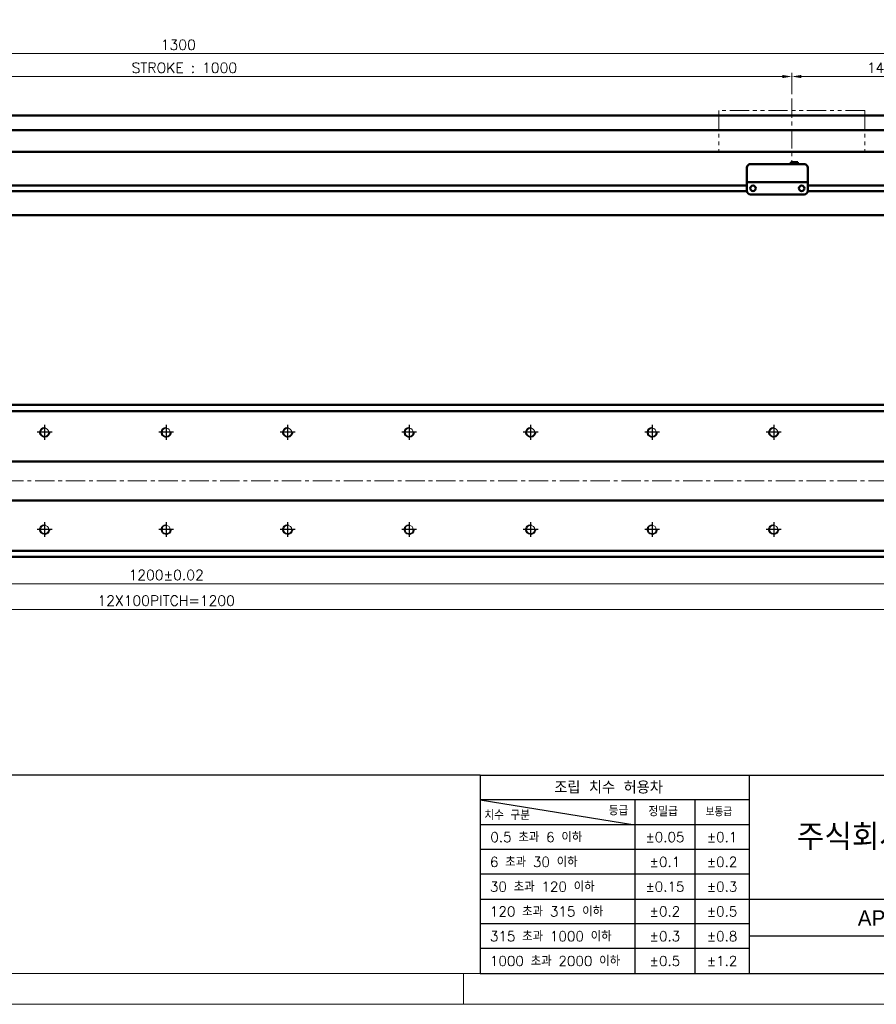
# Model space of a CAD drawing. Header units: millimetres. Extents: x 46891 to 50687, y 6223 to 10043.
# Tile 2 of 5: x 49252 to 49957, y 8529 to 9339. Entities that reach past the tile are written whole.
import ezdxf
from ezdxf.enums import TextEntityAlignment as Align

# ---------------------------------------------------------------- set-up
doc = ezdxf.new("R2010")
doc.units = ezdxf.units.MM
doc.header["$LTSCALE"] = 0.5
doc.linetypes.add('CENTER', pattern=[50.8, 31.75, -6.35, 6.35, -6.35])
doc.linetypes.add('PHANTOM', pattern=[63.5, 31.75, -6.35, 6.35, -6.35, 6.35, -6.35])
doc.layers.get('0').update_dxf_attribs({"lineweight": 20})
doc.layers.add('1', color=1, linetype='CENTER', lineweight=13)
doc.layers.add('외형선(ISO)', color=7, linetype='Continuous', lineweight=50)
for name, color, linetype in [('3', 3, 'Continuous'), ('C', 1, 'CENTER'), ('DIM', 4, 'Continuous')]:
    doc.layers.add(name, color=color, linetype=linetype)
doc.styles.add('ACISOGDT', font='amgdt.shx')
doc.styles.add('DSR TEXT', font='romans.shx', dxfattribs={"bigfont": 'whgtxt.shx'})
doc.styles.get("Standard").update_dxf_attribs({"font": 'romans.shx', "bigfont": 'whgtxt.shx'})
doc.dimstyles.new('DSR', dxfattribs={"dimscale": 2, "dimtxt": 3, "dimasz": 3, "dimexe": 0.5, "dimexo": 0.5, "dimgap": 0.5, "dimtad": 1, "dimdsep": 46, "dimtxsty": 'Standard', "dimcen": 2.5, "dimclrd": 4, "dimclre": 4, "dimclrt": 2, "dimadec": 0, "dimazin": 2, "dimtfac": 1, "dimtmove": 0, "dimatfit": 3, "dimfxl": 0, "dimlwd": -1, "dimlwe": -1, "dimarcsym": 0})

# ---------------------------------------------------------------- blocks, each defined once
blk = doc.blocks.new('A$C13F00394')
at = {"layer": '3'}
for p, q in [((0, 32), (-207.68, 32)), ((0, 32), (202.32, 32)), ((0, 32), (0, 0)), ((43.43, 32), (43.43, 0)), ((0, 28), (25, 24)), ((43.43, 28), (0, 28)), ((25, 28), (25, 0)), ((34.7, 28), (34.7, 0)), ((43.43, 24), (0, 24)), ((43.43, 20), (0, 20)), ((43.43, 16), (0, 16)), ((0, 12), (129.32, 12)), ((43.43, 8), (0, 8)), ((97.32, 6), (43.43, 6)), ((43.43, 4), (0, 4)), ((0, 0), (202.32, 0))]:
    blk.add_line(p, q, dxfattribs=at)
at = {"color": 0, "style": 'DSR TEXT'}
for s, height, p in [('조립 치수 허용차', 2, (11.97, 29.02)), ('등급', 1.5, (20.77, 25.52)), ('정밀급', 1.5, (27.18, 25.37)), ('치수 구분', 1.5, (0.69, 24.78)), ('보통급', 1.3, (36.41, 25.38)), (' 0.5 초과 6 이하', 1.6, (0.56, 21.19)), (' 6 초과 30 이하', 1.6, (0.49, 17.19)), (' 30 초과 120 이하', 1.6, (0.49, 13.19)), (' 120 초과 315 이하', 1.6, (0.49, 9.19)), (' 315 초과 1000 이하', 1.6, (0.49, 5.19)), (' 1000 초과 2000 이하', 1.6, (0.49, 1.19))]:
    blk.add_text(s, height=height, dxfattribs=at).set_placement(p)
at = {"color": 7, "style": 'ACISOGDT'}
blk.add_text('APPROVED', height=2.5, dxfattribs=at).set_placement((70.28, 8.93), align=Align.MIDDLE_CENTER)
at = {"color": 7, "insert": (70.37, 22), "char_height": 4.2, "attachment_point": 5, "style": 'DSR TEXT'}
blk.add_mtext('주식회사 디에스알', dxfattribs=at)
at = {"color": 0, "char_height": 1.6, "attachment_point": 5, "style": 'DSR TEXT'}
for s, insert in [('%%P0.05', (29.85, 22)), ('%%P0.1', (39.07, 22)), ('%%P0.1', (29.85, 18)), ('%%P0.2', (39.07, 18)), ('%%P0.15', (29.85, 14)), ('%%P0.3', (39.07, 14)), ('%%P0.2', (29.85, 10)), ('%%P0.5', (39.07, 10)), ('%%P0.3', (29.85, 6)), ('%%P0.8', (39.07, 6)), ('%%P0.5', (29.85, 2)), ('%%P1.2', (39.07, 2))]:
    blk.add_mtext(s, dxfattribs=dict(at, insert=insert))
blk = doc.blocks.new('A$C1C1952E1')
at = {"color": 1}
blk.add_lwpolyline([(0, 0), (420, 0), (420, 297), (0, 297)], close=True, dxfattribs=at)
at = {"color": 3}
blk.add_lwpolyline([(5, 5), (415, 5), (415, 292), (5, 292)], close=True, dxfattribs=at)
blk = doc.blocks.new('*D85')
at = {"color": 1, "linetype": 'ByBlock'}
for p, q in [((48887.25, 9278.16), (48887.25, 9295.56)), ((49887.25, 9278.16), (49887.25, 9295.56)), ((48895.05, 9292.56), (49879.45, 9292.56))]:
    blk.add_line(p, q, dxfattribs=at)
at = {"color": 1}
for points in [[(48895.05, 9293.86), (48895.05, 9291.26), (48887.25, 9292.56)], [(49879.45, 9293.86), (49879.45, 9291.26), (49887.25, 9292.56)]]:
    blk.add_solid(points, dxfattribs=at)
at = {"layer": 'Defpoints', "color": 0}
for p in [(49887.25, 9292.56), (48887.25, 9274.56), (49887.25, 9274.56)]:
    blk.add_point(p, dxfattribs=at)
at = {"color": 3, "insert": (49387.25, 9299.76), "char_height": 8.4, "attachment_point": 5, "style": 'DSR TEXT'}
blk.add_mtext('STROKE : 1000', dxfattribs=at)
blk = doc.blocks.new('*D86')
at = {"color": 1, "linetype": 'ByBlock'}
for p, q in [((49887.25, 9278.16), (49887.25, 9295.56)), ((50032.25, 9264.16), (50032.25, 9295.56)), ((49895.05, 9292.56), (50024.45, 9292.56))]:
    blk.add_line(p, q, dxfattribs=at)
at = {"color": 1}
for points in [[(49895.05, 9293.86), (49895.05, 9291.26), (49887.25, 9292.56)], [(50024.45, 9293.86), (50024.45, 9291.26), (50032.25, 9292.56)]]:
    blk.add_solid(points, dxfattribs=at)
at = {"layer": 'Defpoints', "color": 0}
for p in [(50032.25, 9292.56), (49887.25, 9274.56), (50032.25, 9260.56)]:
    blk.add_point(p, dxfattribs=at)
at = {"color": 3, "insert": (49959.75, 9299.76), "char_height": 8.4, "attachment_point": 5, "style": 'DSR TEXT'}
blk.add_mtext('145', dxfattribs=at)
blk = doc.blocks.new('*D83')
at = {"color": 1, "linetype": 'ByBlock'}
for p, q in [((48732.25, 9264.16), (48732.25, 9314.5)), ((50024.45, 9311.5), (48740.05, 9311.5)), ((50032.25, 9264.16), (50032.25, 9314.5))]:
    blk.add_line(p, q, dxfattribs=at)
at = {"color": 1}
for points in [[(48740.05, 9312.8), (48740.05, 9310.2), (48732.25, 9311.5)], [(50024.45, 9312.8), (50024.45, 9310.2), (50032.25, 9311.5)]]:
    blk.add_solid(points, dxfattribs=at)
at = {"layer": 'Defpoints', "color": 0}
for p in [(48732.25, 9311.5), (48732.25, 9260.56), (50032.25, 9260.56)]:
    blk.add_point(p, dxfattribs=at)
at = {"color": 3, "insert": (49382.25, 9318.7), "char_height": 8.4, "attachment_point": 5, "style": 'DSR TEXT'}
blk.add_mtext('1300', dxfattribs=at)
blk = doc.blocks.new('tap8')
blk.add_circle((0, 0), 3.4)
at = {"layer": 'C', "color": 1, "linetype": 'CENTER'}
for p, q in [((-6.05, 0), (6.05, 0)), ((0, -6.05), (0, 6.05))]:
    blk.add_line(p, q, dxfattribs=at)
at = {"layer": 'DIM', "color": 3}
blk.add_arc((0, 0), 4, 263.84551, 189.43144, dxfattribs=at)
blk = doc.blocks.new('*D90')
at = {"color": 1, "linetype": 'ByBlock'}
for p, q in [((48772.25, 8952.15), (48772.25, 8872.13)), ((49972.25, 8952.15), (49972.25, 8872.13)), ((48780.05, 8875.13), (49964.45, 8875.13))]:
    blk.add_line(p, q, dxfattribs=at)
at = {"color": 1}
for points in [[(48780.05, 8876.43), (48780.05, 8873.83), (48772.25, 8875.13)], [(49964.45, 8876.43), (49964.45, 8873.83), (49972.25, 8875.13)]]:
    blk.add_solid(points, dxfattribs=at)
at = {"layer": 'Defpoints', "color": 0}
for p in [(48772.25, 8955.75), (49972.25, 8955.75), (49972.25, 8875.13)]:
    blk.add_point(p, dxfattribs=at)
at = {"color": 3, "insert": (49372.25, 8882.33), "char_height": 8.4, "attachment_point": 5, "style": 'DSR TEXT'}
blk.add_mtext('1200%%P0.02', dxfattribs=at)
blk = doc.blocks.new('*D91')
at = {"color": 1, "linetype": 'ByBlock'}
for p, q in [((48772.25, 8908.54), (48772.25, 8851.01)), ((49972.25, 8908.54), (49972.25, 8851.01)), ((48780.05, 8854.01), (49964.45, 8854.01))]:
    blk.add_line(p, q, dxfattribs=at)
at = {"color": 1}
for points in [[(48780.05, 8855.31), (48780.05, 8852.71), (48772.25, 8854.01)], [(49964.45, 8855.31), (49964.45, 8852.71), (49972.25, 8854.01)]]:
    blk.add_solid(points, dxfattribs=at)
at = {"layer": 'Defpoints', "color": 0}
for p in [(48772.25, 8912.14), (49972.25, 8912.14), (49972.25, 8854.01)]:
    blk.add_point(p, dxfattribs=at)
at = {"color": 3, "insert": (49372.25, 8861.21), "char_height": 8.4, "attachment_point": 5, "style": 'DSR TEXT'}
blk.add_mtext('12X100PITCH=1200', dxfattribs=at)

msp = doc.modelspace()

# ---------------------------------------------------------------- linework, layer by layer
at = {"color": 6, "linetype": 'PHANTOM'}
for p, q in [((49947.25224, 9264.55564), (49827.25224, 9264.55564)), ((49827.25224, 9264.55564), (49827.25224, 9230.55564)), ((49947.25224, 9264.55564), (49947.25224, 9230.55564))]:
    msp.add_line(p, q, dxfattribs=at)
at = {"color": 1}
msp.add_line((49616.94052, 8554.47812), (49616.94052, 8528.99552), dxfattribs=at)
at = {"layer": '1'}
for p, q in [((49887.25224, 9274.55564), (49887.25224, 9220.55564)), ((50042.25224, 8959.74981), (48722.25224, 8959.74981))]:
    msp.add_line(p, q, dxfattribs=at)
at = {"layer": '3'}
msp.add_line((49630.61213, 8554.47812), (50661.72712, 8554.47812), dxfattribs=at)
at = {"layer": '외형선(ISO)'}
for p, q in [((48947.25224, 9260.55564), (50022.25224, 9260.55564)), ((48947.25224, 9248.55564), (50022.25224, 9248.55564)), ((50022.25224, 9230.55564), (48892.25224, 9230.55564)), ((49886.25224, 9222.05579), (49886.25224, 9220.5558)), ((49886.25224, 9222.05579), (49892.25224, 9222.05579)), ((49892.25224, 9222.05579), (49892.25224, 9220.5558)), ((49850.25224, 9207.5558), (49850.25224, 9217.5558)), ((49853.25224, 9220.5558), (49897.25224, 9220.5558)), ((49900.25224, 9217.5558), (49900.25224, 9207.5558)), ((49850.25224, 9207.5558), (49850.25224, 9205.55579)), ((49900.25224, 9205.55579), (49900.25224, 9207.5558)), ((49850.26269, 9198.30564), (48946.2418, 9198.30564)), ((49850.26269, 9198.30564), (48946.2418, 9198.30564)), ((49850.25224, 9202.80564), (48946.25224, 9202.80564)), ((49850.25224, 9202.80564), (48946.25224, 9202.80564)), ((49850.25224, 9205.55577), (49850.25224, 9205.55579)), ((49850.25224, 9205.55579), (49900.25224, 9205.55579)), ((49850.25224, 9205.05576), (49850.25224, 9205.55577)), ((49850.25224, 9205.55577), (49853.02274, 9205.55577)), ((49850.25224, 9198.55576), (49850.25224, 9205.05576)), ((49855.27558, 9202.80564), (49855.22891, 9202.80564)), ((49855.48174, 9205.55577), (49857.75224, 9205.55577)), ((49862.75224, 9205.55577), (49887.75224, 9205.55577)), ((49892.75224, 9205.55577), (49895.02274, 9205.55577)), ((49895.27558, 9202.80564), (49895.22891, 9202.80564)), ((49897.48174, 9205.55577), (49900.25224, 9205.55577)), ((50022.25224, 9198.30564), (49900.2418, 9198.30564)), ((49900.25224, 9205.55579), (49900.25224, 9205.55577)), ((49900.25224, 9205.55577), (49900.25224, 9205.05576)), ((49900.25224, 9205.05576), (49900.25224, 9198.55576)), ((50022.25224, 9202.80564), (49900.25224, 9202.80564)), ((49853.25224, 9195.55576), (49897.25224, 9195.55576)), ((48742.25224, 9178.55564), (50022.25224, 9178.55564)), ((50022.25224, 9022.24981), (48742.25224, 9022.24981)), ((50022.25224, 9017.24981), (48742.25224, 9017.24981)), ((48742.25224, 8975.74981), (50022.25224, 8975.74981)), ((50022.25224, 8943.74981), (48742.25224, 8943.74981)), ((48742.25224, 8902.24981), (50022.25224, 8902.24981)), ((50022.25224, 8897.24981), (48742.25224, 8897.24981))]:
    msp.add_line(p, q, dxfattribs=at)
for centre in [(49855.25224, 9200.55576), (49895.25224, 9200.55576)]:
    msp.add_circle(centre, 2.25, dxfattribs=at)
for centre, start, end in [((49853.25224, 9217.5558), 90, 180), ((49897.25224, 9217.5558), 0, 90), ((49853.25224, 9198.55576), 180, 270), ((49897.25224, 9198.55576), 270, 0)]:
    msp.add_arc(centre, 3, start, end, dxfattribs=at)
for centre, major_axis, start_param, end_param in [((49854.25224, 9205.55579), (-1.2295, 0), 3.138702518, 6.280295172), ((49860.25224, 9205.55579), (-2.5, 0), 3.141592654, 6.283185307), ((49890.25224, 9205.55579), (-2.5, 0), 3.141592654, 6.283185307), ((49896.25224, 9205.55579), (-1.2295, 0), 3.140629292, 6.282221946)]:
    msp.add_ellipse(centre, major_axis=major_axis, ratio=0.00001, start_param=start_param, end_param=end_param, dxfattribs=at)

# ---------------------------------------------------------------- block references
at = {"xscale": 5.096520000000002, "yscale": 5.096520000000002, "zscale": 5.096520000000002}
for name, p in [('A$C1C1952E1', (48546.67132, 8528.99552)), ('A$C13F00394', (49630.61214, 8554.47812))]:
    msp.add_blockref(name, p, dxfattribs=at)
at = {"xscale": -1, "rotation": 90}
for p in [(49272.25224, 8999.74981), (49372.25224, 8999.74981), (49472.25224, 8999.74981), (49572.25224, 8999.74981), (49672.25224, 8999.74981), (49772.25224, 8999.74981), (49872.25224, 8999.74981), (49272.25224, 8919.74981), (49372.25224, 8919.74981), (49472.25224, 8919.74981), (49572.25224, 8919.74981), (49672.25224, 8919.74981), (49772.25224, 8919.74981), (49872.25224, 8919.74981)]:
    msp.add_blockref('tap8', p, dxfattribs=at)

# ---------------------------------------------------------------- dimensions: what is measured, and where the dimension line sits
for base, p1, p2, picture, middle in [((48732.25224, 9311.50123), (50032.25224, 9260.55564), (48732.25224, 9260.55564), '*D83', (49382.25224, 9318.70123)), ((50032.25224, 9292.55749), (49887.25224, 9274.55564), (50032.25224, 9260.55564), '*D86', (49959.75224, 9299.75749))]:
    dim = msp.add_linear_dim(base=base, p1=p1, p2=p2, dimstyle='DSR', override={"dimscale": 3, "dimtxt": 2.8, "dimasz": 2.600136, "dimexe": 1, "dimexo": 1.2, "dimgap": 1, "dimdec": 4, "dimtxsty": 'DSR TEXT', "dimclrd": 1, "dimclre": 1, "dimclrt": 3, "dimtdec": 4, "dimtix": 1})
    dim.commit()
    dim.dimension.update_dxf_attribs({"geometry": picture, "text_midpoint": middle})
for base, p1, p2, text, picture, middle in [((49887.25224, 9292.55749), (48887.25224, 9274.55564), (49887.25224, 9274.55564), 'STROKE : <>', '*D85', (49387.25224, 9299.75749)), ((49972.25224, 8875.12653), (48772.25224, 8955.74981), (49972.25224, 8955.74981), '<>%%P0.02', '*D90', (49372.25224, 8882.32653)), ((49972.25224, 8854.01487), (48772.25224, 8912.13817), (49972.25224, 8912.13817), '12X100PITCH=<>', '*D91', (49372.25224, 8861.21487))]:
    dim = msp.add_linear_dim(base=base, p1=p1, p2=p2, text=text, dimstyle='DSR', override={"dimscale": 3, "dimtxt": 2.8, "dimasz": 2.600136, "dimexe": 1, "dimexo": 1.2, "dimgap": 1, "dimdec": 4, "dimtxsty": 'DSR TEXT', "dimclrd": 1, "dimclre": 1, "dimclrt": 3, "dimtdec": 4, "dimtix": 1})
    dim.commit()
    dim.dimension.update_dxf_attribs({"geometry": picture, "text_midpoint": middle})

doc.saveas('drawing.dxf')
